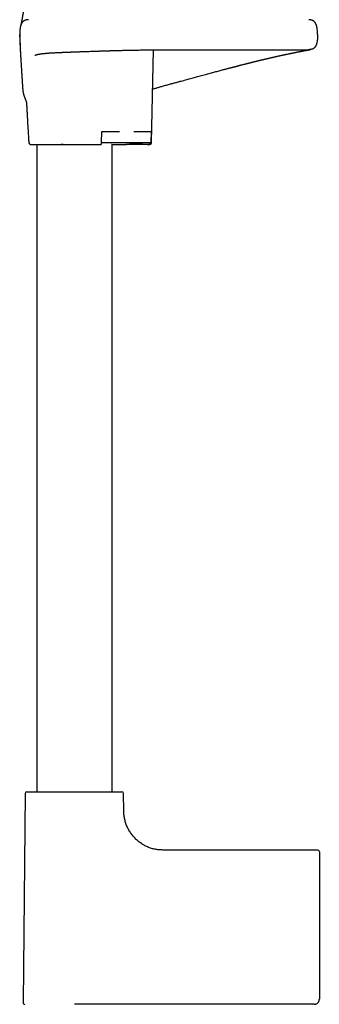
# Model space of a CAD drawing. Header units: millimetres. Extents: x 8 to 923, y 12 to 2155.
# Tile 15 of 26: x 148 to 236, y 1389 to 1676. Entities that reach past the tile are written whole.
import ezdxf

# ---------------------------------------------------------------- set-up
doc = ezdxf.new("R2010")
doc.units = ezdxf.units.MM

msp = doc.modelspace()

# ---------------------------------------------------------------- linework, layer by layer
at = {"color": 7, "linetype": 'Continuous', "lineweight": 30}
for p, q in [((148.36, 1671.6), (148.36, 1671.41)), ((148.36, 1671.6), (148.37, 1671.6)), ((186.88, 1640.09), (187.48, 1667.17)), ((192.36, 1667.19), (232.64, 1667.19)), ((172.25, 1640.09), (172.39, 1643.39)), ((172.84, 1643.39), (177.55, 1643.39)), ((181.65, 1643.39), (186.37, 1643.39)), ((186.71, 1643.39), (186.7, 1640.09)), ((153.36, 1639.6), (153.36, 1450.79)), ((161.04, 1639.6), (170.38, 1639.6)), ((175.36, 1450.79), (175.36, 1639.6)), ((184.96, 1639.6), (179.36, 1639.6)), ((186.17, 1639.6), (184.96, 1639.6)), ((186.2, 1639.6), (186.17, 1639.6)), ((150, 1450.29), (149.36, 1389.3)), ((178.77, 1445.09), (178.72, 1450.29)), ((235.36, 1433.8), (190.17, 1433.8)), ((235.86, 1433.3), (235.86, 1419.27)), ((235.86, 1419.27), (235.86, 1390.3)), ((235.81, 1389.93), (235.81, 1389.93)), ((234.36, 1388.8), (164.36, 1388.8)), ((234.58, 1388.82), (234.58, 1388.82))]:
    msp.add_line(p, q, dxfattribs=at)
at = {"color": 7, "linetype": 'Continuous', "lineweight": 30, "flags": 128}
for points in [[(172.25, 1640.09), (174.66, 1640.09), (177.07, 1640.09), (179.48, 1640.09), (181.88, 1640.09), (184.29, 1640.09), (186.7, 1640.09)], [(175.23, 1639.6), (175.22, 1639.6), (175.25, 1639.6), (175.3, 1639.6), (175.37, 1639.6), (175.47, 1639.6), (175.61, 1639.6), (175.77, 1639.6), (175.96, 1639.6), (176.13, 1639.6), (176.31, 1639.6), (176.51, 1639.6), (176.73, 1639.6), (176.96, 1639.6), (177.21, 1639.6), (177.47, 1639.6), (177.74, 1639.6), (177.93, 1639.6), (178.12, 1639.6), (178.31, 1639.6), (178.51, 1639.6), (178.72, 1639.6), (178.92, 1639.6), (179.14, 1639.6), (179.35, 1639.6), (179.57, 1639.6), (179.79, 1639.61), (180, 1639.63), (180.22, 1639.67), (180.52, 1639.72), (180.82, 1639.77), (181.13, 1639.81), (181.45, 1639.84), (181.77, 1639.86), (182.21, 1639.87), (182.66, 1639.85), (183.12, 1639.82), (183.65, 1639.77), (184.18, 1639.72), (184.71, 1639.66), (185.22, 1639.62), (185.72, 1639.6), (186.16, 1639.6), (186.16, 1639.6)]]:
    msp.add_lwpolyline(points, dxfattribs=at)
at = {"color": 7, "linetype": 'Continuous', "lineweight": 30}
for centre, start, end in [((151.53, 1640.1), 183.8822, 270), ((150.5, 1450.29), 90, 179.4), ((178.22, 1450.29), 0.6, 90), ((235.36, 1433.3), 0, 90), ((149.86, 1389.3), 179.4, 270)]:
    msp.add_arc(centre, 0.5, start, end, dxfattribs=at)
for points, knots in [([(149.92, 1682.48), (149.92, 1682.45), (149.92, 1682.38), (149.91, 1682.3), (149.91, 1682.22), (149.9, 1682.16), (149.9, 1682.08), (149.89, 1682), (149.89, 1681.91), (149.88, 1681.82), (149.87, 1681.74), (149.86, 1681.66), (149.86, 1681.57), (149.85, 1681.48), (149.84, 1681.38), (149.83, 1681.29), (149.82, 1681.21), (149.81, 1681.13), (149.8, 1681.04), (149.79, 1680.95), (149.78, 1680.84), (149.77, 1680.74), (149.76, 1680.65), (149.75, 1680.56), (149.74, 1680.48), (149.73, 1680.4), (149.72, 1680.32), (149.71, 1680.23), (149.69, 1680.15), (149.69, 1680.09), (149.68, 1680.02), (149.67, 1679.96), (149.66, 1679.9), (149.65, 1679.83), (149.64, 1679.75), (149.63, 1679.67), (149.62, 1679.6), (149.61, 1679.54), (149.6, 1679.49), (149.59, 1679.44), (149.59, 1679.39), (149.58, 1679.35), (149.57, 1679.3), (149.56, 1679.24), (149.55, 1679.17), (149.54, 1679.09), (149.53, 1679.02), (149.52, 1678.95), (149.51, 1678.9), (149.51, 1678.85), (149.5, 1678.8), (149.49, 1678.75), (149.48, 1678.69), (149.47, 1678.63), (149.46, 1678.55), (149.45, 1678.48), (149.44, 1678.41), (149.43, 1678.35), (149.42, 1678.29), (149.41, 1678.23), (149.4, 1678.18), (149.39, 1678.12), (149.38, 1678.05), (149.37, 1677.98), (149.36, 1677.91), (149.34, 1677.83), (149.33, 1677.76), (149.32, 1677.69), (149.31, 1677.62), (149.3, 1677.56), (149.29, 1677.49), (149.27, 1677.4), (149.25, 1677.29), (149.23, 1677.18), (149.22, 1677.08), (149.2, 1677), (149.19, 1676.91), (149.17, 1676.82), (149.15, 1676.72), (149.14, 1676.62), (149.12, 1676.54), (149.11, 1676.47), (149.1, 1676.41), (149.09, 1676.35), (149.07, 1676.28), (149.06, 1676.18), (149.03, 1676.06), (149, 1675.91), (148.98, 1675.77), (148.95, 1675.64), (148.93, 1675.53), (148.91, 1675.42), (148.89, 1675.32), (148.87, 1675.23), (148.85, 1675.13), (148.84, 1675.05), (148.83, 1674.98), (148.81, 1674.92), (148.8, 1674.87), (148.8, 1674.83), (148.79, 1674.8), (148.78, 1674.76), (148.77, 1674.72), (148.76, 1674.67), (148.76, 1674.63), (148.74, 1674.58), (148.73, 1674.53), (148.72, 1674.47), (148.71, 1674.42), (148.7, 1674.37), (148.69, 1674.31), (148.68, 1674.27), (148.67, 1674.23), (148.67, 1674.21), (148.66, 1674.19), (148.66, 1674.18), (148.66, 1674.17), (148.66, 1674.17), (148.66, 1674.17), (148.66, 1674.17), (148.66, 1674.17), (148.66, 1674.17), (148.66, 1674.18), (148.66, 1674.18), (148.66, 1674.18), (148.66, 1674.18), (148.66, 1674.18), (148.66, 1674.18), (148.66, 1674.18), (148.66, 1674.18), (148.66, 1674.18), (148.66, 1674.18), (148.66, 1674.18), (148.66, 1674.18), (148.66, 1674.18), (148.66, 1674.18)], [0, 0, 0, 0, 0.005633, 0.010217, 0.013769, 0.017422, 0.021437, 0.025818, 0.031791, 0.036777, 0.041012, 0.045629, 0.050865, 0.056455, 0.062329, 0.068302, 0.073534, 0.077958, 0.082719, 0.089337, 0.096331, 0.102942, 0.10911, 0.114623, 0.119755, 0.124684, 0.130592, 0.136702, 0.14209, 0.146746, 0.150863, 0.155121, 0.159264, 0.164233, 0.170521, 0.176213, 0.181336, 0.185657, 0.189172, 0.192568, 0.195917, 0.199281, 0.202753, 0.207145, 0.212642, 0.218239, 0.223878, 0.228783, 0.23295, 0.236557, 0.240131, 0.243705, 0.247982, 0.253068, 0.258967, 0.265036, 0.270337, 0.275491, 0.279795, 0.284006, 0.288203, 0.292783, 0.29806, 0.304045, 0.309967, 0.315596, 0.321903, 0.327636, 0.332772, 0.337945, 0.343512, 0.349849, 0.360276, 0.370261, 0.377856, 0.384714, 0.391609, 0.399398, 0.408258, 0.418124, 0.424793, 0.430436, 0.435784, 0.441167, 0.446898, 0.453008, 0.468124, 0.483417, 0.496569, 0.509632, 0.522239, 0.534056, 0.544726, 0.555607, 0.56746, 0.58034, 0.587456, 0.594816, 0.602256, 0.608654, 0.61381, 0.617741, 0.624958, 0.633107, 0.642182, 0.652194, 0.663375, 0.675754, 0.689311, 0.70403, 0.719891, 0.736333, 0.752767, 0.769498, 0.786363, 0.802322, 0.816706, 0.830121, 0.842858, 0.855522, 0.868143, 0.880727, 0.895519, 0.90984, 0.923176, 0.935527, 0.941435, 0.947087, 0.952576, 0.958845, 0.966144, 0.974321, 0.983507, 0.99371, 1, 1, 1, 1]), ([(150.96, 1675.95), (150.92, 1675.95), (150.81, 1675.95), (150.6, 1675.93), (150.33, 1675.89), (150.07, 1675.82), (149.84, 1675.73), (149.65, 1675.62), (149.5, 1675.52), (149.35, 1675.4), (149.21, 1675.26), (149.08, 1675.11), (148.97, 1674.93), (148.87, 1674.74), (148.78, 1674.54), (148.68, 1674.27), (148.59, 1673.93), (148.51, 1673.53), (148.45, 1673.12), (148.41, 1672.75), (148.38, 1672.41), (148.37, 1672.12), (148.36, 1671.85), (148.36, 1671.68), (148.36, 1671.6)], [0, 0, 0, 0, 0.015761, 0.061729, 0.108491, 0.15576, 0.203435, 0.235513, 0.267935, 0.300867, 0.33454, 0.369239, 0.40527, 0.442743, 0.481619, 0.521767, 0.591506, 0.663058, 0.734967, 0.805618, 0.859137, 0.909963, 0.957215, 1, 1, 1, 1]), ([(235.35, 1671.6), (235.35, 1671.68), (235.35, 1671.86), (235.34, 1672.13), (235.33, 1672.43), (235.3, 1672.74), (235.27, 1673.06), (235.22, 1673.39), (235.17, 1673.71), (235.1, 1674.02), (235.01, 1674.3), (234.93, 1674.54), (234.84, 1674.74), (234.74, 1674.94), (234.62, 1675.11), (234.5, 1675.27), (234.36, 1675.4), (234.21, 1675.52), (234.05, 1675.63), (233.86, 1675.73), (233.63, 1675.82), (233.37, 1675.89), (233.11, 1675.93), (232.9, 1675.95), (232.78, 1675.95), (232.75, 1675.95)], [0, 0, 0, 0, 0.04366, 0.091944, 0.143906, 0.198614, 0.255156, 0.311622, 0.368208, 0.424165, 0.478814, 0.518991, 0.55789, 0.595382, 0.631428, 0.666144, 0.699838, 0.732795, 0.765245, 0.797353, 0.845076, 0.892392, 0.939195, 0.985196, 1, 1, 1, 1]), ([(148.37, 1670.97), (148.37, 1670.97), (148.37, 1670.97), (148.37, 1670.97), (148.37, 1670.98), (148.37, 1670.98), (148.37, 1670.98), (148.37, 1670.99), (148.37, 1670.99), (148.37, 1671), (148.37, 1671.01), (148.37, 1671.01), (148.37, 1671.02), (148.37, 1671.03), (148.37, 1671.04), (148.37, 1671.05), (148.37, 1671.06), (148.37, 1671.07), (148.37, 1671.08), (148.37, 1671.09), (148.36, 1671.1), (148.36, 1671.12), (148.36, 1671.13), (148.36, 1671.15), (148.36, 1671.17), (148.36, 1671.19), (148.36, 1671.22), (148.36, 1671.24), (148.36, 1671.27), (148.36, 1671.3), (148.36, 1671.33), (148.36, 1671.37), (148.36, 1671.41), (148.36, 1671.45), (148.36, 1671.5), (148.36, 1671.54), (148.36, 1671.58), (148.36, 1671.6)], [0, 0, 0, 0, 0.044616, 0.08729, 0.12802, 0.166808, 0.203653, 0.238555, 0.269684, 0.299085, 0.32676, 0.352708, 0.37693, 0.400732, 0.422593, 0.442512, 0.460489, 0.476525, 0.490621, 0.505314, 0.520275, 0.53577, 0.551799, 0.57297, 0.595006, 0.617906, 0.642161, 0.668281, 0.696268, 0.726122, 0.757842, 0.793076, 0.830359, 0.869693, 0.911077, 0.954513, 1, 1, 1, 1]), ([(148.37, 1671.6), (148.37, 1671.41), (148.37, 1671.05), (148.39, 1670.53), (148.41, 1670.04), (148.43, 1669.57), (148.46, 1669.14), (148.48, 1668.74), (148.5, 1668.37), (148.52, 1668.03), (148.54, 1667.74), (148.55, 1667.57), (148.56, 1667.5)], [0, 0, 0, 0, 0.130836, 0.254501, 0.371188, 0.481128, 0.584574, 0.681812, 0.773177, 0.859064, 0.939946, 1, 1, 1, 1]), ([(235.35, 1671.6), (235.35, 1671.44), (235.35, 1671.12), (235.32, 1670.64), (235.29, 1670.19), (235.24, 1669.78), (235.18, 1669.43), (235.12, 1669.13), (235.04, 1668.86), (234.96, 1668.61), (234.86, 1668.38), (234.75, 1668.16), (234.6, 1667.95), (234.45, 1667.78), (234.29, 1667.64), (234.11, 1667.53), (233.93, 1667.43), (233.74, 1667.36), (233.52, 1667.3), (233.27, 1667.24), (232.99, 1667.21), (232.78, 1667.19), (232.66, 1667.2), (232.64, 1667.2)], [0, 0, 0, 0, 0.081361, 0.1613, 0.238604, 0.312086, 0.367343, 0.418852, 0.46615, 0.509369, 0.548962, 0.594067, 0.635203, 0.673336, 0.709399, 0.744229, 0.778524, 0.812811, 0.847444, 0.894387, 0.941986, 0.989895, 1, 1, 1, 1]), ([(148.37, 1670.94), (148.37, 1670.93), (148.37, 1670.85), (148.37, 1670.71), (148.38, 1670.54), (148.38, 1670.38), (148.39, 1670.26), (148.39, 1670.17), (148.39, 1670.1), (148.39, 1670.05), (148.4, 1669.99), (148.4, 1669.94), (148.4, 1669.88), (148.4, 1669.79), (148.41, 1669.68), (148.41, 1669.59), (148.42, 1669.5), (148.42, 1669.42), (148.42, 1669.33), (148.43, 1669.23), (148.43, 1669.13), (148.44, 1669.03), (148.44, 1668.94), (148.45, 1668.85), (148.45, 1668.75), (148.46, 1668.63), (148.46, 1668.49), (148.47, 1668.34), (148.48, 1668.19), (148.49, 1668.04), (148.5, 1667.84), (148.51, 1667.58), (148.52, 1667.3), (148.54, 1667.03), (148.55, 1666.76), (148.57, 1666.49), (148.58, 1666.22), (148.6, 1666), (148.61, 1665.83), (148.61, 1665.71), (148.62, 1665.57), (148.63, 1665.41), (148.64, 1665.23), (148.65, 1665.07), (148.66, 1664.93), (148.67, 1664.81), (148.67, 1664.7), (148.68, 1664.6), (148.68, 1664.49), (148.69, 1664.37), (148.7, 1664.24), (148.71, 1664.11), (148.71, 1663.99), (148.72, 1663.9), (148.73, 1663.81), (148.74, 1663.62), (148.75, 1663.36), (148.77, 1663.04), (148.79, 1662.73), (148.81, 1662.43), (148.83, 1662.12), (148.85, 1661.83), (148.87, 1661.53), (148.88, 1661.28), (148.9, 1661.06), (148.91, 1660.89), (148.92, 1660.7), (148.93, 1660.51), (148.94, 1660.32), (148.95, 1660.15), (148.96, 1660), (148.97, 1659.86), (148.98, 1659.74), (148.99, 1659.64), (148.99, 1659.56), (149, 1659.47), (149, 1659.38), (149.01, 1659.28), (149.02, 1659.19), (149.02, 1659.1), (149.03, 1659.02), (149.03, 1658.95), (149.04, 1658.87), (149.04, 1658.79), (149.05, 1658.7), (149.05, 1658.6), (149.06, 1658.49), (149.07, 1658.39), (149.07, 1658.28), (149.08, 1658.16), (149.09, 1658.03), (149.09, 1657.89), (149.1, 1657.75), (149.11, 1657.6), (149.12, 1657.45), (149.13, 1657.32), (149.13, 1657.21), (149.14, 1657.13), (149.14, 1657.06), (149.15, 1656.97), (149.16, 1656.83), (149.17, 1656.64), (149.19, 1656.41), (149.2, 1656.21), (149.21, 1656.04), (149.22, 1655.93), (149.23, 1655.84), (149.24, 1655.76), (149.25, 1655.67), (149.25, 1655.58), (149.26, 1655.48), (149.27, 1655.4), (149.28, 1655.32), (149.29, 1655.25), (149.3, 1655.17), (149.31, 1655.1), (149.32, 1655.04), (149.33, 1654.98), (149.34, 1654.92), (149.35, 1654.87), (149.35, 1654.84), (149.36, 1654.8), (149.37, 1654.77), (149.37, 1654.72), (149.39, 1654.65), (149.4, 1654.57), (149.42, 1654.48), (149.45, 1654.38), (149.47, 1654.28), (149.5, 1654.18), (149.53, 1654.07), (149.56, 1653.96), (149.59, 1653.85), (149.63, 1653.74), (149.66, 1653.63), (149.7, 1653.53), (149.73, 1653.43), (149.76, 1653.34), (149.8, 1653.26), (149.83, 1653.17), (149.86, 1653.08), (149.9, 1652.98), (149.95, 1652.86), (150, 1652.74), (150.05, 1652.62), (150.09, 1652.51), (150.13, 1652.41), (150.17, 1652.31), (150.21, 1652.22), (150.24, 1652.13), (150.27, 1652.04), (150.3, 1651.97), (150.31, 1651.92), (150.33, 1651.88), (150.34, 1651.84), (150.35, 1651.81), (150.35, 1651.78), (150.36, 1651.77), (150.36, 1651.75), (150.37, 1651.74), (150.37, 1651.73), (150.38, 1651.71), (150.38, 1651.7), (150.38, 1651.68), (150.38, 1651.68), (150.38, 1651.68), (150.38, 1651.68)], [0, 0, 0, 0, 0.00109, 0.007174, 0.012665, 0.017479, 0.021563, 0.02453, 0.026978, 0.03097, 0.035123, 0.039463, 0.044792, 0.050397, 0.055689, 0.060646, 0.064848, 0.068398, 0.074166, 0.079324, 0.084483, 0.089856, 0.094178, 0.098456, 0.102883, 0.108062, 0.114066, 0.120303, 0.125997, 0.131525, 0.137226, 0.148168, 0.159181, 0.167462, 0.175049, 0.185114, 0.193784, 0.20207, 0.205673, 0.209332, 0.213552, 0.218438, 0.223999, 0.22937, 0.233693, 0.236965, 0.240118, 0.242961, 0.246113, 0.249672, 0.25365, 0.257829, 0.261298, 0.264049, 0.266417, 0.269385, 0.279893, 0.289542, 0.297466, 0.306936, 0.315651, 0.323769, 0.332283, 0.340849, 0.345591, 0.350443, 0.355789, 0.361617, 0.366508, 0.371566, 0.376074, 0.379912, 0.383524, 0.386535, 0.389075, 0.391697, 0.395238, 0.398967, 0.402446, 0.406448, 0.409249, 0.412236, 0.415444, 0.418001, 0.421018, 0.424583, 0.427878, 0.43101, 0.433786, 0.437475, 0.441349, 0.445085, 0.449096, 0.453401, 0.457993, 0.462169, 0.464873, 0.467208, 0.469268, 0.471697, 0.474861, 0.481791, 0.488588, 0.495008, 0.499362, 0.503055, 0.505243, 0.507796, 0.510913, 0.516052, 0.520563, 0.525359, 0.530262, 0.535056, 0.540008, 0.545617, 0.550502, 0.555668, 0.560307, 0.564283, 0.567598, 0.570254, 0.572742, 0.578042, 0.584297, 0.591512, 0.602305, 0.613097, 0.623771, 0.634328, 0.646754, 0.659161, 0.671621, 0.684151, 0.696713, 0.708706, 0.71995, 0.730447, 0.740306, 0.749844, 0.76029, 0.771729, 0.7859, 0.800688, 0.815912, 0.830591, 0.844081, 0.856982, 0.870034, 0.883433, 0.897173, 0.911264, 0.918846, 0.926524, 0.934271, 0.941406, 0.947625, 0.951871, 0.955675, 0.959725, 0.964128, 0.968876, 0.977132, 0.986023, 0.995293, 1, 1, 1, 1]), ([(152.74, 1665.56), (152.74, 1665.56), (152.74, 1665.56), (152.74, 1665.56), (152.75, 1665.57), (152.76, 1665.57), (152.76, 1665.57), (152.78, 1665.58), (152.79, 1665.59), (152.81, 1665.6), (152.83, 1665.61), (152.85, 1665.61), (152.87, 1665.62), (152.89, 1665.63), (152.91, 1665.64), (152.94, 1665.65), (152.97, 1665.66), (153, 1665.67), (153.04, 1665.68), (153.07, 1665.7), (153.12, 1665.71), (153.17, 1665.72), (153.22, 1665.74), (153.28, 1665.76), (153.35, 1665.77), (153.42, 1665.79), (153.49, 1665.81), (153.56, 1665.82), (153.63, 1665.84), (153.7, 1665.85), (153.77, 1665.87), (153.83, 1665.88), (153.9, 1665.89), (153.96, 1665.9), (154.01, 1665.91), (154.07, 1665.92), (154.13, 1665.93), (154.2, 1665.94), (154.27, 1665.95), (154.34, 1665.96), (154.4, 1665.97), (154.45, 1665.98), (154.5, 1665.99), (154.53, 1665.99), (154.55, 1666), (154.58, 1666), (154.61, 1666), (154.66, 1666.01), (154.72, 1666.02), (154.78, 1666.03), (154.87, 1666.04), (154.96, 1666.05), (155.05, 1666.06), (155.15, 1666.07), (155.23, 1666.08), (155.31, 1666.09), (155.39, 1666.1), (155.47, 1666.11), (155.55, 1666.11), (155.63, 1666.12), (155.73, 1666.13), (155.87, 1666.14), (156.04, 1666.16), (156.21, 1666.17), (156.38, 1666.19), (156.55, 1666.2), (156.72, 1666.21), (156.91, 1666.23), (157.19, 1666.25), (157.56, 1666.27), (158.04, 1666.3), (158.55, 1666.33), (158.95, 1666.35), (159.22, 1666.36), (159.35, 1666.36), (159.47, 1666.37), (159.56, 1666.37), (159.63, 1666.38), (159.67, 1666.38), (159.7, 1666.38), (159.74, 1666.38), (159.81, 1666.39), (159.89, 1666.39), (160.01, 1666.39), (160.14, 1666.4), (160.29, 1666.41), (160.44, 1666.41), (160.61, 1666.42), (160.77, 1666.43), (160.99, 1666.44), (161.26, 1666.45), (161.66, 1666.46), (162.14, 1666.48), (162.61, 1666.5), (162.98, 1666.51), (163.27, 1666.52), (163.56, 1666.54), (163.88, 1666.55), (164.22, 1666.56), (164.58, 1666.57), (164.96, 1666.59), (165.36, 1666.6), (165.79, 1666.62), (166.24, 1666.64), (166.72, 1666.65), (167.22, 1666.67), (167.75, 1666.69), (168.35, 1666.71), (169.02, 1666.73), (169.74, 1666.76), (170.44, 1666.78), (171.04, 1666.8), (171.55, 1666.82), (171.97, 1666.83), (172.38, 1666.84), (172.77, 1666.86), (173.08, 1666.87), (173.32, 1666.87), (173.49, 1666.88), (173.65, 1666.88), (173.81, 1666.89), (173.96, 1666.89), (174.1, 1666.9), (174.24, 1666.9), (174.35, 1666.9), (174.43, 1666.91), (174.48, 1666.91), (174.51, 1666.91), (174.54, 1666.91), (174.58, 1666.91), (174.64, 1666.91), (174.73, 1666.92), (174.84, 1666.92), (174.99, 1666.92), (175.16, 1666.93), (175.36, 1666.93), (175.59, 1666.94), (175.84, 1666.95), (176.13, 1666.95), (176.46, 1666.96), (176.81, 1666.97), (177.19, 1666.98), (177.6, 1666.99), (178.05, 1667), (178.54, 1667.02), (179.09, 1667.03), (179.69, 1667.04), (180.33, 1667.06), (181.01, 1667.07), (181.7, 1667.08), (182.41, 1667.1), (183.13, 1667.11), (183.89, 1667.12), (184.68, 1667.14), (185.5, 1667.15), (186.36, 1667.16), (187.23, 1667.17), (188.1, 1667.18), (188.98, 1667.18), (189.88, 1667.19), (190.81, 1667.19), (191.64, 1667.19), (192.16, 1667.19), (192.36, 1667.19)], [0, 0, 0, 0, 0.003755, 0.007299, 0.010837, 0.014377, 0.017943, 0.021541, 0.025321, 0.029557, 0.034257, 0.038472, 0.042239, 0.045487, 0.048319, 0.051431, 0.054957, 0.059558, 0.063975, 0.068064, 0.071835, 0.077183, 0.08267, 0.088196, 0.093633, 0.09925, 0.104367, 0.109818, 0.114969, 0.119663, 0.124085, 0.128777, 0.132648, 0.136284, 0.139554, 0.142706, 0.146387, 0.150632, 0.154609, 0.15838, 0.161863, 0.165056, 0.166884, 0.168485, 0.169855, 0.171069, 0.172593, 0.175049, 0.178118, 0.181592, 0.184963, 0.190003, 0.194707, 0.199063, 0.202994, 0.206539, 0.210017, 0.213497, 0.216978, 0.220467, 0.223982, 0.230461, 0.237696, 0.244718, 0.251203, 0.257538, 0.263975, 0.270852, 0.278172, 0.293503, 0.309173, 0.325152, 0.341378, 0.345414, 0.34942, 0.352878, 0.355637, 0.357314, 0.35856, 0.359379, 0.360154, 0.362026, 0.364525, 0.367649, 0.371399, 0.375418, 0.379899, 0.384405, 0.388863, 0.393273, 0.401796, 0.410134, 0.424563, 0.438402, 0.445235, 0.451964, 0.459016, 0.466491, 0.474389, 0.48271, 0.491453, 0.500619, 0.510208, 0.520221, 0.530656, 0.541513, 0.552794, 0.564282, 0.579592, 0.594309, 0.608433, 0.621964, 0.630415, 0.638617, 0.64657, 0.654176, 0.661305, 0.664631, 0.667842, 0.670937, 0.673917, 0.676782, 0.679532, 0.682166, 0.68447, 0.685945, 0.686858, 0.687232, 0.687623, 0.688267, 0.689494, 0.691155, 0.693249, 0.695976, 0.699201, 0.702924, 0.707146, 0.711866, 0.717265, 0.723197, 0.72966, 0.736655, 0.744182, 0.752241, 0.760832, 0.770896, 0.781604, 0.792956, 0.804952, 0.817593, 0.829644, 0.842228, 0.855344, 0.868995, 0.883178, 0.897896, 0.913147, 0.927597, 0.942496, 0.957844, 0.973642, 0.989891, 1, 1, 1, 1]), ([(192.36, 1657.2), (192.49, 1657.23), (192.93, 1657.35), (193.68, 1657.55), (194.59, 1657.8), (195.47, 1658.03), (196.32, 1658.26), (197.13, 1658.48), (197.89, 1658.69), (198.62, 1658.89), (199.32, 1659.08), (200, 1659.26), (200.71, 1659.46), (201.45, 1659.66), (202.22, 1659.87), (202.96, 1660.07), (203.67, 1660.26), (204.35, 1660.45), (205, 1660.62), (205.65, 1660.8), (206.29, 1660.97), (206.92, 1661.14), (207.52, 1661.3), (208.05, 1661.44), (208.52, 1661.56), (208.92, 1661.67), (209.31, 1661.77), (209.66, 1661.86), (209.98, 1661.94), (210.26, 1662.02), (210.51, 1662.08), (210.73, 1662.14), (210.92, 1662.19), (211.07, 1662.23), (211.2, 1662.26), (211.32, 1662.29), (211.42, 1662.32), (211.5, 1662.34), (211.54, 1662.35), (211.57, 1662.36), (211.61, 1662.37), (211.68, 1662.39), (211.77, 1662.41), (211.89, 1662.44), (212.01, 1662.47), (212.14, 1662.51), (212.27, 1662.54), (212.4, 1662.57), (212.58, 1662.62), (212.8, 1662.68), (213.07, 1662.74), (213.35, 1662.82), (213.66, 1662.89), (213.99, 1662.98), (214.28, 1663.05), (214.51, 1663.11), (214.67, 1663.15), (214.84, 1663.19), (215.02, 1663.24), (215.2, 1663.28), (215.39, 1663.33), (215.56, 1663.37), (215.72, 1663.41), (215.85, 1663.45), (215.96, 1663.47), (216.05, 1663.5), (216.13, 1663.52), (216.2, 1663.53), (216.25, 1663.54), (216.3, 1663.56), (216.38, 1663.58), (216.49, 1663.61), (216.63, 1663.64), (216.79, 1663.68), (216.99, 1663.73), (217.22, 1663.79), (217.46, 1663.84), (217.65, 1663.89), (217.82, 1663.93), (218.01, 1663.98), (218.22, 1664.03), (218.42, 1664.08), (218.63, 1664.13), (218.81, 1664.17), (218.99, 1664.22), (219.14, 1664.25), (219.29, 1664.29), (219.42, 1664.32), (219.55, 1664.35), (219.67, 1664.38), (219.78, 1664.41), (219.9, 1664.43), (220.02, 1664.46), (220.16, 1664.5), (220.31, 1664.53), (220.49, 1664.57), (220.67, 1664.62), (220.88, 1664.67), (221.1, 1664.72), (221.34, 1664.77), (221.58, 1664.83), (221.82, 1664.89), (222.04, 1664.94), (222.21, 1664.98), (222.33, 1665), (222.42, 1665.02), (222.49, 1665.04), (222.54, 1665.05), (222.58, 1665.06), (222.63, 1665.07), (222.7, 1665.09), (222.77, 1665.1), (222.86, 1665.12), (222.97, 1665.15), (223.09, 1665.18), (223.21, 1665.21), (223.44, 1665.26), (223.76, 1665.33), (224.11, 1665.41), (224.4, 1665.47), (224.63, 1665.52), (224.81, 1665.56), (224.94, 1665.59), (225.02, 1665.61), (225.09, 1665.62), (225.15, 1665.63), (225.21, 1665.65), (225.29, 1665.67), (225.39, 1665.69), (225.52, 1665.71), (225.66, 1665.74), (225.81, 1665.78), (225.98, 1665.81), (226.14, 1665.85), (226.45, 1665.91), (226.73, 1665.97), (226.99, 1666.03), (227.09, 1666.05), (227.17, 1666.07), (227.24, 1666.08), (227.3, 1666.09), (227.35, 1666.1), (227.38, 1666.11), (227.42, 1666.12), (227.45, 1666.12), (227.5, 1666.13), (227.55, 1666.14), (227.64, 1666.16), (227.74, 1666.18), (227.86, 1666.21), (227.99, 1666.23), (228.14, 1666.26), (228.3, 1666.3), (228.47, 1666.33), (228.68, 1666.37), (228.93, 1666.42), (229.21, 1666.48), (229.44, 1666.52), (229.6, 1666.56), (229.72, 1666.58), (229.83, 1666.6), (229.93, 1666.62), (230.02, 1666.64), (230.1, 1666.65), (230.16, 1666.66), (230.21, 1666.67), (230.25, 1666.68), (230.3, 1666.69), (230.34, 1666.7), (230.4, 1666.71), (230.45, 1666.72), (230.52, 1666.74), (230.61, 1666.75), (230.71, 1666.77), (230.81, 1666.79), (230.93, 1666.81), (231.07, 1666.84), (231.22, 1666.87), (231.37, 1666.9), (231.51, 1666.92), (231.65, 1666.95), (231.79, 1666.98), (231.91, 1667), (232.02, 1667.02), (232.12, 1667.04), (232.21, 1667.05), (232.29, 1667.07), (232.37, 1667.08), (232.46, 1667.1), (232.57, 1667.12), (232.68, 1667.14), (232.77, 1667.16), (232.83, 1667.17), (232.88, 1667.18), (232.93, 1667.19), (232.98, 1667.19), (233.03, 1667.2), (233.08, 1667.21), (233.13, 1667.22), (233.18, 1667.23), (233.22, 1667.24), (233.26, 1667.24), (233.29, 1667.25), (233.31, 1667.25), (233.32, 1667.25), (233.32, 1667.25)], [0, 0, 0, 0, 0.006191, 0.021315, 0.035928, 0.050049, 0.063694, 0.076883, 0.088915, 0.100568, 0.111857, 0.122792, 0.133387, 0.146426, 0.158957, 0.171013, 0.182619, 0.193788, 0.204534, 0.214868, 0.2259, 0.236442, 0.246502, 0.25609, 0.263298, 0.270222, 0.276866, 0.283155, 0.288397, 0.293182, 0.297511, 0.301387, 0.304812, 0.307323, 0.309523, 0.311412, 0.313541, 0.31506, 0.31549, 0.315845, 0.316516, 0.317656, 0.319303, 0.321433, 0.323732, 0.326033, 0.328334, 0.330635, 0.332937, 0.337735, 0.342537, 0.347447, 0.352903, 0.358954, 0.365598, 0.368566, 0.371638, 0.374815, 0.378096, 0.381482, 0.384973, 0.38835, 0.391357, 0.393742, 0.395828, 0.397615, 0.399105, 0.400295, 0.401188, 0.401946, 0.403495, 0.405651, 0.408412, 0.411503, 0.414489, 0.420031, 0.425143, 0.428255, 0.431607, 0.43533, 0.439424, 0.44389, 0.44766, 0.451587, 0.455188, 0.458375, 0.461146, 0.464081, 0.466638, 0.469025, 0.471302, 0.473719, 0.476309, 0.47907, 0.482509, 0.486183, 0.490129, 0.494522, 0.499386, 0.504725, 0.509819, 0.515285, 0.521127, 0.524403, 0.527095, 0.529199, 0.530715, 0.531617, 0.532569, 0.533773, 0.535229, 0.536937, 0.538899, 0.541537, 0.544501, 0.547501, 0.55046, 0.560695, 0.570405, 0.576546, 0.582343, 0.587793, 0.590213, 0.592321, 0.594076, 0.595477, 0.596756, 0.598997, 0.601749, 0.605012, 0.608789, 0.61308, 0.617586, 0.622123, 0.626689, 0.643001, 0.646239, 0.649208, 0.651776, 0.653942, 0.655587, 0.656885, 0.657869, 0.658879, 0.660008, 0.661255, 0.662621, 0.665433, 0.668645, 0.672259, 0.676579, 0.681363, 0.686615, 0.692141, 0.697781, 0.707437, 0.717413, 0.727711, 0.731846, 0.73603, 0.740265, 0.744335, 0.747924, 0.75103, 0.753326, 0.755257, 0.756948, 0.758775, 0.760764, 0.762914, 0.765227, 0.767701, 0.771909, 0.776327, 0.780886, 0.785585, 0.792544, 0.799793, 0.807334, 0.815017, 0.822356, 0.830095, 0.837354, 0.844131, 0.850422, 0.856226, 0.861712, 0.867362, 0.873205, 0.882291, 0.891813, 0.901773, 0.906621, 0.91163, 0.91699, 0.922717, 0.928813, 0.936054, 0.943761, 0.951937, 0.960585, 0.96971, 0.979317, 0.989412, 1, 1, 1, 1]), ([(187.22, 1655.71), (187.27, 1655.72), (187.45, 1655.79), (187.77, 1655.89), (188.19, 1656.02), (188.62, 1656.15), (189.09, 1656.29), (189.58, 1656.43), (190.1, 1656.58), (190.65, 1656.73), (191.24, 1656.89), (191.81, 1657.05), (192.19, 1657.15), (192.36, 1657.2)], [0, 0, 0, 0, 0.026127, 0.108634, 0.187941, 0.272575, 0.362787, 0.458838, 0.560997, 0.667532, 0.780451, 0.89996, 1, 1, 1, 1]), ([(150.35, 1651.79), (150.36, 1651.6), (150.39, 1651.01), (150.45, 1650.04), (150.51, 1648.89), (150.57, 1647.75), (150.63, 1646.64), (150.69, 1645.6), (150.74, 1644.64), (150.8, 1643.75), (150.85, 1642.89), (150.89, 1642.12), (150.94, 1641.44), (150.97, 1640.85), (151, 1640.4), (151.02, 1640.13), (151.03, 1640.06)], [0, 0, 0, 0, 0.048846, 0.149151, 0.248006, 0.345024, 0.439819, 0.532003, 0.610657, 0.686726, 0.759946, 0.830053, 0.882781, 0.933296, 0.981472, 1, 1, 1, 1]), ([(172.13, 1639.6), (172.15, 1639.6), (172.18, 1639.6), (172.22, 1639.63), (172.24, 1639.68), (172.26, 1639.74), (172.28, 1639.81), (172.28, 1639.9), (172.27, 1639.99), (172.26, 1640.05), (172.25, 1640.09)], [0, 0, 0, 0, 0.124423, 0.249936, 0.375795, 0.501558, 0.626474, 0.750195, 0.874125, 1, 1, 1, 1]), ([(186.7, 1640.09), (186.69, 1640.05), (186.68, 1639.99), (186.65, 1639.9), (186.6, 1639.81), (186.53, 1639.74), (186.46, 1639.67), (186.37, 1639.63), (186.28, 1639.6), (186.23, 1639.6), (186.2, 1639.6)], [0, 0, 0, 0, 0.125137, 0.248758, 0.37301, 0.49891, 0.625538, 0.751727, 0.876908, 1, 1, 1, 1]), ([(186.49, 1639.61), (186.5, 1639.61), (186.54, 1639.62), (186.6, 1639.64), (186.67, 1639.68), (186.73, 1639.74), (186.79, 1639.81), (186.84, 1639.9), (186.87, 1639.99), (186.88, 1640.06), (186.88, 1640.09)], [0, 0, 0, 0, 0.0533184, 0.1647007, 0.2862995, 0.417649, 0.5573558, 0.7030912, 0.8517819, 1, 1, 1, 1]), ([(151.53, 1639.6), (151.53, 1639.6), (151.53, 1639.6), (151.55, 1639.6), (151.59, 1639.6), (151.65, 1639.6), (151.74, 1639.6), (151.86, 1639.6), (151.99, 1639.6), (152.15, 1639.6), (152.34, 1639.6), (152.55, 1639.6), (152.78, 1639.6), (153.05, 1639.6), (153.37, 1639.6), (153.74, 1639.6), (154.13, 1639.6), (154.56, 1639.6), (154.99, 1639.6), (155.41, 1639.6), (155.81, 1639.6), (156.24, 1639.6), (156.67, 1639.6), (157.13, 1639.6), (157.56, 1639.6), (157.98, 1639.6), (158.37, 1639.6), (158.78, 1639.6), (159.18, 1639.6), (159.6, 1639.6), (160.02, 1639.6), (160.3, 1639.6), (160.45, 1639.6)], [0, 0, 0, 0, 0.014743, 0.0479, 0.080994, 0.114086, 0.147232, 0.180491, 0.215319, 0.250011, 0.284631, 0.319249, 0.353929, 0.38874, 0.431006, 0.473088, 0.515104, 0.557176, 0.599421, 0.633849, 0.668144, 0.70237, 0.736593, 0.770876, 0.805286, 0.833192, 0.861011, 0.888777, 0.916525, 0.944288, 0.972102, 1, 1, 1, 1]), ([(160.42, 1639.6), (160.46, 1639.6), (160.55, 1639.6), (160.69, 1639.6), (160.85, 1639.6), (160.95, 1639.6), (161.01, 1639.6)], [0, 0, 0, 0, 0.207834, 0.440737, 0.703293, 1, 1, 1, 1]), ([(161.04, 1639.6), (161, 1639.6), (160.91, 1639.6), (160.77, 1639.6), (160.61, 1639.6), (160.5, 1639.6), (160.45, 1639.6)], [0, 0, 0, 0, 0.251873, 0.500271, 0.748532, 1, 1, 1, 1]), ([(170.38, 1639.6), (170.44, 1639.6), (170.56, 1639.6), (170.77, 1639.6), (170.99, 1639.6), (171.23, 1639.6), (171.46, 1639.6), (171.69, 1639.6), (171.92, 1639.6), (172.06, 1639.6), (172.13, 1639.6)], [0, 0, 0, 0, 0.127982, 0.254801, 0.38049, 0.505258, 0.628545, 0.752383, 0.875967, 1, 1, 1, 1]), ([(186.21, 1639.6), (186.23, 1639.6), (186.29, 1639.6), (186.37, 1639.6), (186.4, 1639.6), (186.41, 1639.6)], [0, 0, 0, 0, 0.182692, 0.591191, 1, 1, 1, 1]), ([(186.38, 1639.6), (186.38, 1639.6), (186.38, 1639.6), (186.36, 1639.6), (186.34, 1639.6), (186.3, 1639.6), (186.26, 1639.6), (186.22, 1639.6), (186.21, 1639.6)], [0, 0, 0, 0, 0.140142, 0.321303, 0.502067, 0.683749, 0.867639, 1, 1, 1, 1]), ([(186.23, 1639.6), (186.28, 1639.6), (186.36, 1639.6), (186.43, 1639.6), (186.48, 1639.61), (186.49, 1639.61), (186.49, 1639.61), (186.49, 1639.61)], [0, 0, 0, 0, 0.264098, 0.531914, 0.71265, 0.895068, 1, 1, 1, 1]), ([(150.5, 1450.79), (150.5, 1450.79), (150.51, 1450.79), (150.53, 1450.79), (150.57, 1450.79), (150.63, 1450.79), (150.7, 1450.79), (150.79, 1450.79), (150.9, 1450.79), (151.02, 1450.79), (151.16, 1450.79), (151.31, 1450.79), (151.48, 1450.79), (151.69, 1450.79), (151.93, 1450.79), (152.18, 1450.79), (152.46, 1450.79), (152.79, 1450.79), (153.16, 1450.79), (153.6, 1450.79), (154.06, 1450.79), (154.52, 1450.79), (154.97, 1450.79), (155.4, 1450.79), (155.84, 1450.79), (156.3, 1450.79), (156.75, 1450.79), (157.17, 1450.79), (157.57, 1450.79), (157.98, 1450.79), (158.4, 1450.79), (158.83, 1450.79), (159.27, 1450.79), (159.73, 1450.79), (160.2, 1450.79), (160.68, 1450.79), (161.17, 1450.79), (161.66, 1450.79), (162.22, 1450.79), (162.87, 1450.79), (163.62, 1450.79), (164.27, 1450.79), (164.83, 1450.79), (165.31, 1450.79), (165.78, 1450.79), (166.25, 1450.79), (166.72, 1450.79), (167.19, 1450.79), (167.66, 1450.79), (168.12, 1450.79), (168.57, 1450.79), (169.02, 1450.79), (169.49, 1450.79), (169.98, 1450.79), (170.48, 1450.79), (170.98, 1450.79), (171.47, 1450.79), (171.99, 1450.79), (172.53, 1450.79), (173.1, 1450.79), (173.64, 1450.79), (174.13, 1450.79), (174.56, 1450.79), (174.93, 1450.79), (175.29, 1450.79), (175.64, 1450.79), (175.94, 1450.79), (176.21, 1450.79), (176.44, 1450.79), (176.66, 1450.79), (176.87, 1450.79), (177.07, 1450.79), (177.25, 1450.79), (177.42, 1450.79), (177.58, 1450.79), (177.72, 1450.79), (177.85, 1450.79), (177.95, 1450.79), (178.05, 1450.79), (178.14, 1450.79), (178.2, 1450.79), (178.21, 1450.79), (178.22, 1450.79)], [0, 0, 0, 0, 0.010886, 0.021752, 0.03261, 0.043473, 0.054354, 0.065669, 0.076535, 0.087387, 0.098239, 0.109103, 0.119992, 0.132873, 0.145725, 0.158568, 0.171424, 0.184313, 0.200752, 0.21715, 0.233552, 0.25, 0.263157, 0.276281, 0.289397, 0.302526, 0.31569, 0.326427, 0.337141, 0.347845, 0.35855, 0.369268, 0.380012, 0.391552, 0.403069, 0.414578, 0.426092, 0.437629, 0.448757, 0.465832, 0.482897, 0.5, 0.510884, 0.521749, 0.532607, 0.543471, 0.554353, 0.565669, 0.576535, 0.587387, 0.598239, 0.609103, 0.619992, 0.632873, 0.645725, 0.658568, 0.671424, 0.684313, 0.700752, 0.71715, 0.733552, 0.75, 0.763157, 0.776281, 0.789397, 0.802526, 0.81569, 0.826427, 0.837141, 0.847845, 0.85855, 0.869268, 0.880012, 0.891552, 0.903069, 0.914578, 0.926092, 0.937629, 0.948759, 0.965835, 0.982899, 1, 1, 1, 1]), ([(190.17, 1433.8), (189.98, 1433.8), (189.59, 1433.81), (189.01, 1433.85), (188.45, 1433.91), (187.91, 1434), (187.38, 1434.12), (186.84, 1434.26), (186.28, 1434.45), (185.72, 1434.67), (185.18, 1434.92), (184.66, 1435.2), (184.15, 1435.51), (183.66, 1435.84), (183.19, 1436.2), (182.73, 1436.59), (182.3, 1436.99), (181.88, 1437.42), (181.49, 1437.86), (181.11, 1438.33), (180.75, 1438.81), (180.42, 1439.32), (180.12, 1439.84), (179.84, 1440.39), (179.59, 1440.95), (179.37, 1441.52), (179.19, 1442.09), (179.05, 1442.66), (178.93, 1443.24), (178.84, 1443.84), (178.79, 1444.46), (178.78, 1444.87), (178.77, 1445.09)], [0, 0, 0, 0, 0.033356, 0.065821, 0.097482, 0.128424, 0.158727, 0.188474, 0.222923, 0.256826, 0.290297, 0.323438, 0.357013, 0.390431, 0.423767, 0.457085, 0.490439, 0.523867, 0.557385, 0.591005, 0.624748, 0.658645, 0.692735, 0.727067, 0.761703, 0.796712, 0.8292, 0.862139, 0.895604, 0.929677, 0.964445, 1, 1, 1, 1]), ([(234.36, 1388.8), (234.42, 1388.8), (234.56, 1388.81), (234.75, 1388.85), (234.97, 1388.92), (235.2, 1389.04), (235.43, 1389.23), (235.58, 1389.42), (235.68, 1389.59), (235.75, 1389.74), (235.81, 1389.91), (235.84, 1390.1), (235.85, 1390.23), (235.86, 1390.3)], [0, 0, 0, 0, 0.083495, 0.1667, 0.249942, 0.37516, 0.500628, 0.625664, 0.687954, 0.750062, 0.832858, 0.91621, 1, 1, 1, 1])]:
    msp.add_open_spline(points, degree=3, knots=knots, dxfattribs=at)
for points in [[(172.39, 1643.39), (172.47, 1643.39), (172.63, 1643.39), (172.77, 1643.39), (172.84, 1643.39)], [(186.37, 1643.39), (186.43, 1643.39), (186.56, 1643.39), (186.66, 1643.39), (186.71, 1643.39)]]:
    msp.add_open_spline(points, degree=3, dxfattribs=at)

doc.saveas('drawing.dxf')
